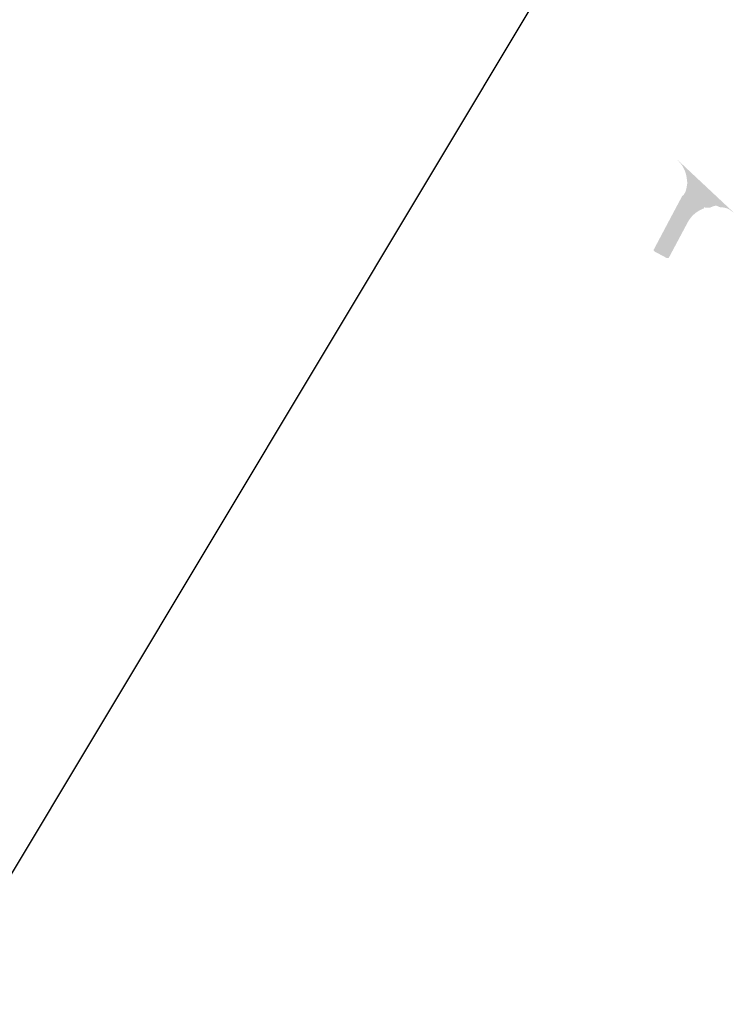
# Model space of a CAD drawing. Header units: metres. Extents: x 768989 to 770994, y 8991298 to 8992309.
# Tile 55 of 57: x 769540 to 769724, y 8991882 to 8992135. Entities that reach past the tile are written whole.
import ezdxf

# ---------------------------------------------------------------- set-up
doc = ezdxf.new("R2010")
doc.units = ezdxf.units.M
doc.header["$XCLIPFRAME"] = 2
doc.layers.add('__Ortofoto', color=7, linetype='Continuous')
picture_1 = doc.add_image_def('image1.ecw', size_in_pixel=(24806, 30931))

msp = doc.modelspace()

# ---------------------------------------------------------------- hatches: boundary and pattern name
at = {"transparency": 33554483}
h = msp.add_hatch(color=170, dxfattribs=at)
h.dxf.hatch_style = 1
h.paths.add_polyline_path([(769703.567, 8992075.589), (769703.264, 8992075.976), (769703.358, 8992076.153), (769703.451, 8992076.33), (769703.545, 8992076.506), (769703.639, 8992076.683), (769703.732, 8992076.86), (769703.826, 8992077.036), (769703.92, 8992077.213), (769704.013, 8992077.39), (769704.107, 8992077.567), (769704.201, 8992077.743), (769704.294, 8992077.92), (769704.388, 8992078.097), (769704.482, 8992078.274), (769704.575, 8992078.45), (769704.669, 8992078.627), (769704.761, 8992078.804), (769704.855, 8992078.981), (769704.948, 8992079.158), (769705.042, 8992079.335), (769705.136, 8992079.511), (769705.229, 8992079.688), (769705.323, 8992079.865), (769705.417, 8992080.041), (769705.51, 8992080.218), (769705.604, 8992080.395), (769705.698, 8992080.572), (769705.791, 8992080.748), (769705.885, 8992080.925), (769705.979, 8992081.102), (769706.072, 8992081.279), (769706.166, 8992081.455), (769706.26, 8992081.632), (769706.353, 8992081.809), (769706.447, 8992081.985), (769706.54, 8992082.162), (769706.634, 8992082.339), (769706.728, 8992082.516), (769706.821, 8992082.692), (769706.915, 8992082.869), (769707.009, 8992083.046), (769707.102, 8992083.222), (769707.196, 8992083.399), (769707.29, 8992083.576), (769707.383, 8992083.753), (769707.477, 8992083.929), (769707.571, 8992084.106), (769707.664, 8992084.283), (769707.758, 8992084.459), (769707.852, 8992084.636), (769707.945, 8992084.813), (769708.039, 8992084.99), (769708.124, 8992085.15), (769708.134, 8992085.168), (769708.135, 8992085.172), (769708.238, 8992085.364), (769708.342, 8992085.561), (769708.446, 8992085.757), (769708.551, 8992085.953), (769708.655, 8992086.15), (769708.76, 8992086.347), (769708.865, 8992086.543), (769708.97, 8992086.741), (769709.075, 8992086.938), (769709.181, 8992087.136), (769709.287, 8992087.334), (769709.393, 8992087.533), (769709.499, 8992087.732), (769709.51, 8992087.751), (769709.606, 8992087.931), (769709.713, 8992088.131), (769709.82, 8992088.332), (769709.928, 8992088.533), (769710.036, 8992088.735), (769710.145, 8992088.937), (769710.254, 8992089.141), (769710.363, 8992089.345), (769710.473, 8992089.55), (769710.584, 8992089.755), (769710.667, 8992089.911), (769710.712, 8992089.946), (769710.911, 8992090.074), (769711.053, 8992090.253), (769711.096, 8992090.303), (769711.173, 8992090.426), (769711.277, 8992090.602), (769711.377, 8992090.783), (769711.473, 8992090.967), (769711.554, 8992091.165), (769711.606, 8992091.39), (769711.667, 8992091.607), (769711.723, 8992091.829), (769711.771, 8992092.058), (769711.812, 8992092.294), (769711.853, 8992092.529), (769711.871, 8992092.605), (769711.896, 8992092.763), (769711.927, 8992093.007), (769711.942, 8992093.268), (769711.92, 8992093.562), (769711.907, 8992093.848), (769711.86, 8992094.167), (769711.791, 8992094.505), (769711.757, 8992094.75), (769711.755, 8992094.813), (769711.708, 8992095.131), (769711.626, 8992095.481), (769711.501, 8992095.872), (769711.361, 8992096.277), (769711.179, 8992096.722), (769710.917, 8992097.241), (769710.521, 8992097.885), (769709.463, 8992099.151), (769709.607, 8992099.016), (769716.791, 8992092.29), (769723.975, 8992085.563), (769724.047, 8992085.495), (769723.923, 8992085.586), (769723.915, 8992085.592), (769723.903, 8992085.6), (769722.747, 8992086.44), (769722.188, 8992086.689), (769721.759, 8992086.816), (769721.377, 8992086.9), (769721.026, 8992086.955), (769720.696, 8992086.989), (769720.384, 8992087.007), (769719.914, 8992087.174), (769719.754, 8992087.263), (769719.354, 8992087.424), (769719.115, 8992087.374), (769718.887, 8992087.313), (769718.667, 8992087.245), (769718.452, 8992087.172), (769718.248, 8992087.09), (769718.044, 8992087.007), (769717.92, 8992086.942), (769717.858, 8992086.907), (769717.636, 8992086.84), (769717.317, 8992086.865), (769716.969, 8992086.917), (769716.768, 8992086.831), (769716.282, 8992087.012), (769716.289, 8992086.732), (769716.081, 8992086.653), (769715.878, 8992086.569), (769715.68, 8992086.48), (769715.486, 8992086.388), (769715.351, 8992086.319), (769715.304, 8992086.296), (769715.145, 8992086.211), (769714.988, 8992086.123), (769714.949, 8992086.101), (769714.833, 8992086.032), (769714.68, 8992085.937), (769714.53, 8992085.838), (769714.382, 8992085.736), (769714.237, 8992085.631), (769714.094, 8992085.522), (769713.954, 8992085.41), (769713.817, 8992085.296), (769713.683, 8992085.178), (769713.551, 8992085.057), (769713.435, 8992084.945), (769713.423, 8992084.933), (769713.297, 8992084.806), (769713.175, 8992084.676), (769713.055, 8992084.544), (769712.939, 8992084.409), (769712.826, 8992084.271), (769712.716, 8992084.131), (769712.61, 8992083.988), (769712.507, 8992083.843), (769712.407, 8992083.696), (769712.311, 8992083.546), (769712.218, 8992083.394), (769712.129, 8992083.241), (769712.045, 8992083.087), (769712.043, 8992083.085), (769712.035, 8992083.07), (769711.95, 8992082.91), (769711.856, 8992082.734), (769711.762, 8992082.557), (769711.668, 8992082.381), (769711.573, 8992082.204), (769711.479, 8992082.028), (769711.385, 8992081.851), (769711.291, 8992081.675), (769711.197, 8992081.498), (769711.103, 8992081.322), (769711.009, 8992081.145), (769710.914, 8992080.969), (769710.82, 8992080.793), (769710.726, 8992080.616), (769710.632, 8992080.44), (769710.538, 8992080.263), (769710.444, 8992080.087), (769710.35, 8992079.91), (769710.256, 8992079.734), (769710.161, 8992079.557), (769710.067, 8992079.381), (769709.973, 8992079.204), (769709.879, 8992079.028), (769709.785, 8992078.851), (769709.691, 8992078.675), (769709.597, 8992078.499), (769709.502, 8992078.322), (769709.408, 8992078.146), (769709.314, 8992077.969), (769709.22, 8992077.793), (769709.126, 8992077.616), (769709.032, 8992077.44), (769708.938, 8992077.263), (769708.843, 8992077.087), (769708.749, 8992076.91), (769708.655, 8992076.734), (769708.561, 8992076.557), (769708.467, 8992076.381), (769708.373, 8992076.205), (769708.279, 8992076.028), (769708.185, 8992075.852), (769708.09, 8992075.675), (769707.996, 8992075.499), (769707.902, 8992075.322), (769707.808, 8992075.146), (769707.714, 8992074.969), (769707.62, 8992074.793), (769707.526, 8992074.616), (769707.431, 8992074.44), (769707.337, 8992074.263), (769707.243, 8992074.087), (769707.149, 8992073.911), (769706.658, 8992073.945), (769705.113, 8992074.767), (769703.567, 8992075.588)])

# ---------------------------------------------------------------- pictures from other files: only their frames are drawn
at = {"layer": '__Ortofoto'}
image = msp.add_image(picture_1, insert=(768953.111, 8991450.629), size_in_units=(788.093, 982.685), dxfattribs=at)
image.set_boundary_path([(14907.494, 3902.78), (13192.595, 8192.59), (9164.97, 15223.01), (1123.99, 23397.36), (7213.21, 30797.77), (15925.164, 20444.27), (23177.06, 8354.5), (14907.494, 3902.78)])

doc.saveas('drawing.dxf')
